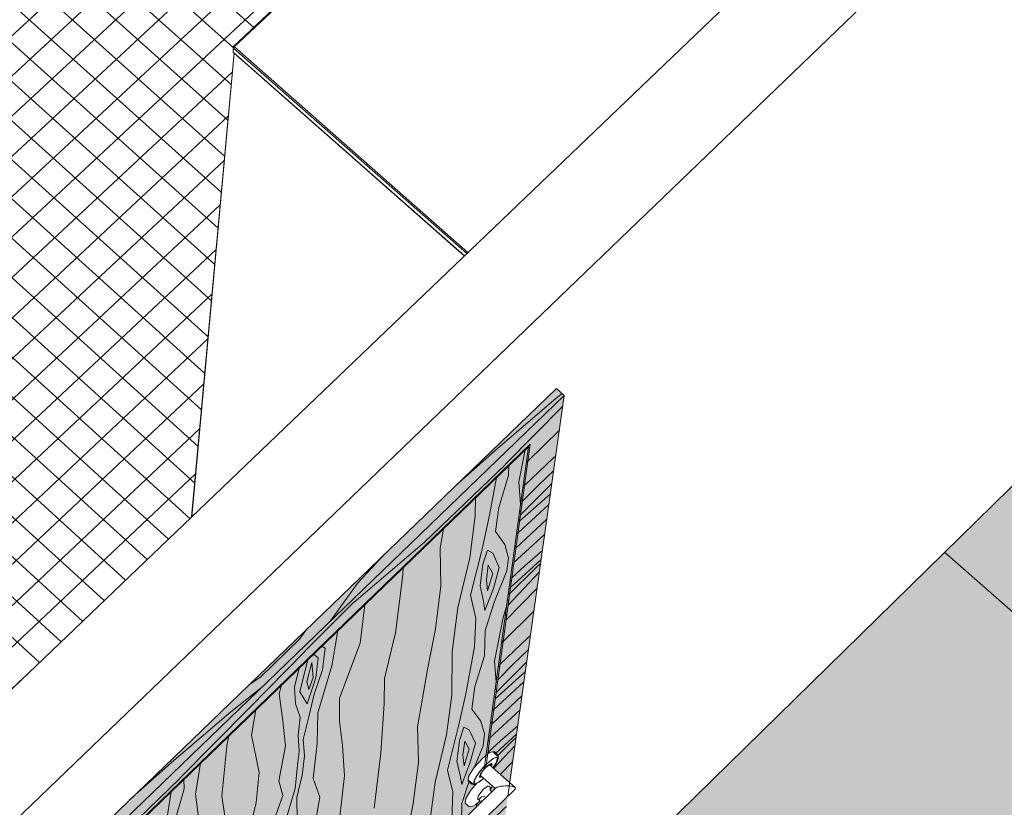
# Model space of a CAD drawing. Header units: centimetres. Extents: x -2274.6 to -2273.04, y 1316.35 to 1317.85.
# Tile 22 of 59: x -2274.06 to -2273.88, y 1316.8 to 1316.95. Entities that reach past the tile are written whole.
import ezdxf

# ---------------------------------------------------------------- set-up
doc = ezdxf.new("R2010")
doc.units = ezdxf.units.CM
for name, color, linetype, lineweight in [('Drzwi', 7, 'Continuous', 9), ('Drzwi-1', 250, 'Continuous', 9), ('Drzwi-3', 254, 'Continuous', 9), ('Modele ogólne', 7, 'Continuous', 9), ('Stropy', 7, 'Continuous', 9), ('Wzór powierzchni', 7, 'Continuous', 9), ('Wzór powierzchni-1', 250, 'Continuous', 9), ('Wzór powierzchni-6', 253, 'Continuous', 9), ('Ściany-1', 250, 'Continuous', 25)]:
    doc.layers.add(name, color=color, linetype=linetype, lineweight=lineweight)
doc.layers.add('Drzwi-2', color=7, linetype='Continuous', lineweight=9, true_color=0xebd9b4)
doc.layers.add('Wzór powierzchni-3', color=7, linetype='Continuous', lineweight=9, true_color=0xf1ebe7)

# ---------------------------------------------------------------- blocks, each defined once
blk = doc.blocks.new('FP_9-Aksono')
at = {"layer": 'Wzór powierzchni-3'}
h = blk.add_hatch(color=256, dxfattribs=at)
h.paths.add_polyline_path([(-2273.89378, 1316.58642), (-2273.89301, 1316.58725), (-2273.89341, 1316.58865), (-2273.89379, 1316.59034), (-2273.89417, 1316.5979), (-2273.89267, 1316.60572), (-2273.89053, 1316.6105), (-2273.88957, 1316.61266), (-2273.88815, 1316.61453), (-2273.88801, 1316.61524), (-2273.88502, 1316.62192), (-2273.88054, 1316.62772), (-2273.8748, 1316.63235), (-2273.86804, 1316.63559), (-2273.86468, 1316.63636), (-2273.86418, 1316.63682), (-2273.86409, 1316.63682), (-2273.86398, 1316.63701), (-2273.83077, 1316.67087), (-2273.8307, 1316.67089), (-2273.83064, 1316.67088), (-2273.83058, 1316.67089), (-2273.83059, 1316.67116), (-2273.82683, 1316.675), (-2273.82644, 1316.67501), (-2273.8222, 1316.67116), (-2273.82212, 1316.67095), (-2273.82212, 1316.67084), (-2273.82199, 1316.67092), (-2273.79547, 1316.64717), (-2273.78619, 1316.65674), (-2273.78457, 1316.66176), (-2273.78716, 1316.66272), (-2273.7949, 1316.66722), (-2273.80171, 1316.67294), (-2273.80736, 1316.67969), (-2273.80812, 1316.68103), (-2273.81007, 1316.68312), (-2273.81543, 1316.69106), (-2273.81937, 1316.69963), (-2273.8218, 1316.70861), (-2273.8219, 1316.70971), (-2273.82272, 1316.71004), (-2273.82299, 1316.71032), (-2273.82299, 1316.71041), (-2273.82218, 1316.71266), (-2273.82263, 1316.7181), (-2273.82192, 1316.72677), (-2273.81928, 1316.73668), (-2273.81548, 1316.7448), (-2273.81029, 1316.75212), (-2273.80386, 1316.75847), (-2273.79635, 1316.76366), (-2273.78798, 1316.76756), (-2273.77897, 1316.77008), (-2273.76956, 1316.77114), (-2273.75999, 1316.77072), (-2273.75053, 1316.76884), (-2273.74142, 1316.76553), (-2273.7329, 1316.76089), (-2273.72609, 1316.75569), (-2273.75617, 1316.79749), (-2273.75718, 1316.79932), (-2273.75788, 1316.80147), (-2273.75811, 1316.80316), (-2273.75788, 1316.80568), (-2273.75387, 1316.81708), (-2273.75364, 1316.81764), (-2273.75253, 1316.81923), (-2273.75153, 1316.82043), (-2273.74942, 1316.82197), (-2273.74333, 1316.82552), (-2273.74046, 1316.8334), (-2273.7398, 1316.83452), (-2273.73919, 1316.83533), (-2273.73805, 1316.83653), (-2273.73718, 1316.8373), (-2273.73515, 1316.83874), (-2273.7331, 1316.83994), (-2273.67568, 1316.87324), (-2273.66182, 1316.89553), (-2273.661, 1316.89664), (-2273.6603, 1316.89735), (-2273.65877, 1316.8988), (-2273.65747, 1316.89978), (-2273.65576, 1316.90094), (-2273.65406, 1316.90181), (-2273.65331, 1316.90212), (-2273.65216, 1316.90254), (-2273.64999, 1316.90295), (-2273.6488, 1316.90295), (-2273.64788, 1316.90289), (-2273.64596, 1316.90228), (-2273.64503, 1316.90196), (-2273.64342, 1316.90087), (-2273.64198, 1316.89929), (-2273.60224, 1316.84643), (-2273.57711, 1316.87235), (-2273.63716, 1316.92254), (-2273.6388, 1316.92161), (-2273.64178, 1316.9241), (-2273.64115, 1316.92587), (-2273.64437, 1316.92857), (-2273.60529, 1317.03809), (-2273.55202, 1317.09121), (-2273.45917, 1317.01676), (-2273.43427, 1317.04229), (-2273.43418, 1317.04219), (-2273.43421, 1317.04245), (-2273.43081, 1317.0459), (-2273.43075, 1317.04584), (-2273.43073, 1317.04584), (-2273.43075, 1317.04601), (-2273.39857, 1317.07898), (-2273.39851, 1317.07902), (-2273.39844, 1317.07907), (-2273.39836, 1317.07902), (-2273.39839, 1317.07925), (-2273.39503, 1317.08265), (-2273.39497, 1317.08259), (-2273.39495, 1317.0826), (-2273.39497, 1317.08276), (-2273.3632, 1317.11531), (-2273.36315, 1317.11535), (-2273.36308, 1317.11541), (-2273.36299, 1317.11535), (-2273.36302, 1317.11557), (-2273.35981, 1317.11887), (-2273.35945, 1317.11888), (-2273.35525, 1317.11557), (-2273.35517, 1317.11528), (-2273.35503, 1317.11533), (-2273.3313, 1317.0969), (-2273.2474, 1317.18387), (-2273.31785, 1317.23712), (-2273.36323, 1317.19114), (-2273.37073, 1317.19689), (-2273.36958, 1317.19938), (-2273.42652, 1317.24302), (-2273.42954, 1317.22014), (-2273.42979, 1317.21969), (-2273.43046, 1317.21684), (-2273.43283, 1317.21256), (-2273.43652, 1317.20888), (-2273.43951, 1317.20715), (-2273.44134, 1317.20614), (-2273.44669, 1317.2046), (-2273.4486, 1317.2043), (-2273.45307, 1317.20427), (-2273.45805, 1317.20506), (-2273.46003, 1317.2055), (-2273.46454, 1317.2074), (-2273.46954, 1317.2106), (-2273.47254, 1317.21336), (-2273.47395, 1317.215), (-2273.47497, 1317.21632), (-2273.47669, 1317.21945), (-2273.47749, 1317.22155), (-2273.47829, 1317.22418), (-2273.47861, 1317.22931), (-2273.47749, 1317.23421), (-2273.47501, 1317.23861), (-2273.47132, 1317.24224), (-2273.46853, 1317.24395), (-2273.46597, 1317.24517), (-2273.4652, 1317.24542), (-2273.46329, 1317.24602), (-2273.45236, 1317.26282), (-2273.45947, 1317.26828), (-2273.5197, 1317.20914), (-2273.52109, 1317.2054), (-2273.52576, 1317.20081), (-2273.52588, 1317.20089), (-2273.59895, 1317.12911), (-2273.59908, 1317.12922), (-2273.59929, 1317.12859), (-2273.60409, 1317.12387), (-2273.60544, 1317.12496), (-2273.97766, 1316.75949), (-2273.97808, 1316.75651), (-2273.98354, 1316.75115), (-2273.98375, 1316.75134), (-2273.98378, 1316.75112), (-2274.02063, 1316.71493), (-2274.01887, 1316.71315), (-2274.00429, 1316.72606), (-2273.89204, 1316.61292), (-2273.89742, 1316.59011), (-2273.89378, 1316.58642)])
h.paths.add_polyline_path([(-2273.89183, 1316.58841), (-2273.88698, 1316.59338), (-2273.88901, 1316.60045), (-2273.88935, 1316.60805), (-2273.88886, 1316.61067), (-2273.89135, 1316.60512), (-2273.89271, 1316.59775), (-2273.89234, 1316.59019), (-2273.89213, 1316.58948)])
h.paths.add_polyline_path([(-2273.82614, 1316.66691), (-2273.826, 1316.66699), (-2273.82628, 1316.66695), (-2273.82614, 1316.66691)])
h.paths.add_polyline_path([(-2273.42631, 1317.04227), (-2273.4263, 1317.04234), (-2273.42631, 1317.04228), (-2273.42631, 1317.04227)])
h.paths.add_polyline_path([(-2273.39054, 1317.07907), (-2273.39052, 1317.07913), (-2273.39054, 1317.07907)])
h.paths.add_polyline_path([(-2273.35859, 1317.11193), (-2273.35858, 1317.11199), (-2273.3586, 1317.11193)])
h.paths.add_polyline_path([(-2273.45205, 1317.20536), (-2273.44705, 1317.20566), (-2273.44187, 1317.20715), (-2273.43739, 1317.20976), (-2273.43717, 1317.20994), (-2273.43389, 1317.21321), (-2273.43156, 1317.21742), (-2273.43054, 1317.2221), (-2273.43095, 1317.22717), (-2273.43256, 1317.23176), (-2273.43551, 1317.23621), (-2273.43946, 1317.23998), (-2273.4444, 1317.24295), (-2273.44486, 1317.24316), (-2273.44976, 1317.24491), (-2273.45076, 1317.24507), (-2273.45133, 1317.24516), (-2273.46817, 1317.21093), (-2273.46361, 1317.20817), (-2273.46328, 1317.208), (-2273.45821, 1317.20618), (-2273.45794, 1317.20612), (-2273.45336, 1317.20544), (-2273.45257, 1317.20539)])
h.paths.add_polyline_path([(-2273.46916, 1317.21175), (-2273.45265, 1317.24535), (-2273.45529, 1317.2457), (-2273.45567, 1317.24573), (-2273.46084, 1317.24542), (-2273.46621, 1317.24382), (-2273.46624, 1317.24381), (-2273.47045, 1317.24137), (-2273.47073, 1317.24114), (-2273.47404, 1317.23782), (-2273.47632, 1317.23378), (-2273.47738, 1317.22912), (-2273.47704, 1317.22414), (-2273.47543, 1317.21945), (-2273.47254, 1317.215), (-2273.46917, 1317.21176)])
h.paths.add_polyline_path([(-2273.42982, 1317.2275), (-2273.42769, 1317.24391), (-2273.4453, 1317.25741), (-2273.4508, 1317.24623), (-2273.44821, 1317.24557), (-2273.4462, 1317.245), (-2273.44235, 1317.24316), (-2273.43863, 1317.24067), (-2273.4345, 1317.23673), (-2273.43215, 1317.23344), (-2273.43132, 1317.23176), (-2273.42986, 1317.22761)])
h.paths.add_polyline_path([(-2273.46156, 1317.2464), (-2273.4606, 1317.2465), (-2273.45536, 1317.2468), (-2273.45208, 1317.24651), (-2273.44633, 1317.25821), (-2273.45136, 1317.26206), (-2273.46153, 1317.24644)])
blk = doc.blocks.new('FP_10-Aksono')
at = {"layer": 'Drzwi-2'}
h = blk.add_hatch(color=256, dxfattribs=at)
h.paths.add_polyline_path([(-2274.05604, 1316.75081), (-2274.05348, 1316.78323), (-2273.96782, 1316.86597), (-2273.97573, 1316.80771), (-2273.97529, 1316.80799), (-2273.9746, 1316.80816), (-2273.97391, 1316.80747), (-2273.97385, 1316.80725), (-2273.97388, 1316.8067), (-2273.97449, 1316.80558), (-2273.97478, 1316.80508), (-2273.97164, 1316.80227), (-2273.96139, 1316.87517), (-2274.05936, 1316.78059), (-2274.06119, 1316.75603), (-2274.05734, 1316.75213)])
h.paths.add_polyline_path([(-2273.98354, 1316.75115), (-2273.97808, 1316.75651), (-2273.97199, 1316.79978), (-2273.97365, 1316.79811), (-2273.9737, 1316.79801), (-2273.97437, 1316.79733), (-2273.97456, 1316.79718), (-2273.97462, 1316.79716), (-2273.97467, 1316.79716), (-2273.97764, 1316.79427), (-2273.98262, 1316.75784)])
h.paths.add_polyline_path([(-2273.97705, 1316.79856), (-2273.97688, 1316.79881), (-2273.97701, 1316.79884), (-2273.97703, 1316.79867)])
h.paths.add_polyline_path([(-2273.97501, 1316.80054), (-2273.97441, 1316.80121), (-2273.9749, 1316.80163), (-2273.97527, 1316.80091), (-2273.97508, 1316.8006)])
blk = doc.blocks.new('FP_11-Aksono')
at = {"layer": 'Drzwi-2'}
h = blk.add_hatch(color=256, dxfattribs=at)
h.paths.add_polyline_path([(-2273.98354, 1316.75115), (-2273.97764, 1316.79427), (-2273.97792, 1316.79399), (-2273.98375, 1316.75134), (-2273.98365, 1316.75125)])
h.paths.add_polyline_path([(-2273.97733, 1316.79828), (-2273.97705, 1316.79856), (-2273.97706, 1316.79885), (-2273.97726, 1316.79884), (-2273.97728, 1316.79867)])
h.paths.add_polyline_path([(-2273.97608, 1316.80742), (-2273.97581, 1316.80762), (-2273.96782, 1316.86597), (-2273.96822, 1316.86558), (-2273.96814, 1316.86551), (-2273.97604, 1316.80771)])
blk = doc.blocks.new('FP_13-Aksono')
at = {"layer": 'Drzwi-2'}
blk.add_hatch(color=256, dxfattribs=at).paths.add_polyline_path([(-2274.05936, 1316.78059), (-2273.96139, 1316.87517), (-2273.96288, 1316.87649), (-2274.06085, 1316.78196)])
blk = doc.blocks.new('FP_14-Aksono')
at = {"layer": 'Drzwi-2'}
h = blk.add_hatch(color=256, dxfattribs=at)
h.paths.add_polyline_path([(-2274.02063, 1316.71493), (-2273.98378, 1316.75112), (-2273.97792, 1316.79399), (-2273.98374, 1316.78839), (-2273.98433, 1316.78868), (-2273.98457, 1316.78888), (-2273.98504, 1316.78938), (-2273.98538, 1316.78988), (-2273.98549, 1316.7901), (-2273.98542, 1316.79039), (-2273.97732, 1316.79836), (-2273.9773, 1316.79879), (-2273.97752, 1316.79862), (-2273.97852, 1316.79793), (-2273.97888, 1316.79783), (-2273.97923, 1316.79785), (-2273.9795, 1316.79798), (-2273.98005, 1316.79847), (-2273.97993, 1316.79932), (-2273.97878, 1316.80107), (-2273.97786, 1316.80218), (-2273.97826, 1316.80201), (-2273.97869, 1316.80204), (-2273.97902, 1316.80222), (-2273.97949, 1316.80264), (-2273.97931, 1316.80361), (-2273.9781, 1316.80539), (-2273.97657, 1316.80702), (-2273.97608, 1316.80742), (-2273.96814, 1316.86551), (-2274.05318, 1316.78336), (-2274.05579, 1316.75055), (-2274.02857, 1316.72298)])
h.paths.add_polyline_path([(-2273.98362, 1316.78842), (-2273.98357, 1316.78852), (-2273.98362, 1316.78848)])
blk = doc.blocks.new('FP_16-Aksono')
at = {"layer": 'Drzwi-2'}
blk.add_hatch(color=256, dxfattribs=at).paths.add_polyline_path([(-2274.05318, 1316.78336), (-2273.96814, 1316.86551), (-2273.96822, 1316.86558), (-2274.05326, 1316.78344)])
blk = doc.blocks.new('FP_35-Aksono')
at = {"layer": 'Wzór powierzchni-6'}
for p, q in [((-2274.01976, 1316.94443), (-2274.20992, 1317.11423)), ((-2274.02359, 1316.94059), (-2274.21538, 1317.11207)), ((-2274.02401, 1316.93369), (-2274.21514, 1317.10479)), ((-2274.02463, 1316.92695), (-2274.21487, 1317.09746)), ((-2274.02525, 1316.92019), (-2274.21792, 1317.09311)), ((-2274.02587, 1316.91342), (-2274.22189, 1317.08956)), ((-2274.02649, 1316.90663), (-2274.22587, 1317.08602)), ((-2274.02711, 1316.89983), (-2274.22985, 1317.08247)), ((-2274.02898, 1316.87931), (-2274.25045, 1317.07959)), ((-2274.02773, 1316.893), (-2274.23384, 1317.07891)), ((-2274.15949, 1316.85561), (-2273.91795, 1317.07914)), ((-2274.02836, 1316.88617), (-2274.23783, 1317.07535)), ((-2274.15555, 1316.85162), (-2273.93121, 1317.0595)), ((-2274.1516, 1316.84762), (-2273.94266, 1317.04149)), ((-2274.14765, 1316.84362), (-2273.9509, 1317.02642)), ((-2274.1437, 1316.83961), (-2273.9858, 1316.9865)), ((-2274.13974, 1316.8356), (-2273.98676, 1316.9781)), ((-2274.02961, 1316.87244), (-2274.1248, 1316.95863)), ((-2274.03024, 1316.86556), (-2274.12881, 1316.95492)), ((-2274.03087, 1316.85866), (-2274.13282, 1316.9512)), ((-2274.03178, 1316.85199), (-2274.1343, 1316.94517)), ((-2274.0358, 1316.84814), (-2274.1344, 1316.93787)), ((-2274.13577, 1316.83158), (-2274.0238, 1316.93601)), ((-2274.0479, 1316.83656), (-2274.15296, 1316.93254)), ((-2274.03983, 1316.84429), (-2274.13451, 1316.93056)), ((-2274.05194, 1316.83268), (-2274.157, 1316.92879)), ((-2274.1318, 1316.82756), (-2274.02456, 1316.92771)), ((-2274.05598, 1316.82881), (-2274.16105, 1316.92504)), ((-2274.04386, 1316.84042), (-2274.13557, 1316.9241)), ((-2274.06004, 1316.82493), (-2274.16511, 1316.92128)), ((-2274.12782, 1316.82353), (-2274.02532, 1316.91938)), ((-2274.12384, 1316.81949), (-2274.02609, 1316.91102)), ((-2274.11985, 1316.81545), (-2274.02685, 1316.90264)), ((-2274.11585, 1316.8114), (-2274.02762, 1316.89424)), ((-2274.11185, 1316.80735), (-2274.02839, 1316.88582)), ((-2274.10785, 1316.80329), (-2274.02916, 1316.87736)), ((-2274.10384, 1316.79923), (-2274.02994, 1316.86889)), ((-2274.09982, 1316.79516), (-2274.03071, 1316.86039)), ((-2274.0958, 1316.79109), (-2274.06295, 1316.82213))]:
    blk.add_line(p, q, dxfattribs=at)
blk = doc.blocks.new('FP_37-Aksono')
at = {"layer": 'Wzór powierzchni'}
blk.add_line((-2273.79649, 1316.76354), (-2273.88991, 1316.84565), dxfattribs=at)
blk = doc.blocks.new('FP_38-Aksono')
at = {"layer": 'Drzwi-3'}
for p, q in [((-2273.97246, 1316.86221), (-2273.96167, 1316.87315)), ((-2273.96825, 1316.86281), (-2273.9623, 1316.86865)), ((-2273.98765, 1316.84754), (-2273.97247, 1316.8622)), ((-2273.96888, 1316.85822), (-2273.96343, 1316.8634)), ((-2273.96342, 1316.86341), (-2273.96298, 1316.86382)), ((-2273.9662, 1316.85833), (-2273.96337, 1316.86106)), ((-2273.96963, 1316.85272), (-2273.96372, 1316.85861)), ((-2273.9698, 1316.85149), (-2273.96399, 1316.85666)), ((-2273.96929, 1316.85523), (-2273.9662, 1316.85833)), ((-2273.97009, 1316.84934), (-2273.96427, 1316.85465)), ((-2273.97049, 1316.84644), (-2273.96466, 1316.85191)), ((-2274.00088, 1316.83629), (-2273.98766, 1316.84754)), ((-2273.97086, 1316.84373), (-2273.96506, 1316.84907)), ((-2273.96883, 1316.84309), (-2273.9655, 1316.84597)), ((-2273.97084, 1316.83968), (-2273.96573, 1316.84427)), ((-2273.97196, 1316.83572), (-2273.96606, 1316.84199)), ((-2273.97167, 1316.83785), (-2273.96683, 1316.8427)), ((-2273.97125, 1316.84086), (-2273.96883, 1316.84309)), ((-2273.96683, 1316.8427), (-2273.96582, 1316.84363)), ((-2273.97234, 1316.83294), (-2273.96649, 1316.83888)), ((-2273.9715, 1316.83907), (-2273.97084, 1316.83969)), ((-2274.0101, 1316.82709), (-2274.00087, 1316.83631)), ((-2273.9729, 1316.82888), (-2273.96709, 1316.83461)), ((-2273.97349, 1316.82452), (-2273.96817, 1316.82961)), ((-2273.96816, 1316.82961), (-2273.96774, 1316.83002)), ((-2274.02063, 1316.81631), (-2274.0101, 1316.82708)), ((-2273.97087, 1316.82471), (-2273.96811, 1316.82739)), ((-2273.97421, 1316.81929), (-2273.96844, 1316.82506)), ((-2273.97388, 1316.82168), (-2273.97087, 1316.82471)), ((-2273.97437, 1316.81811), (-2273.9687, 1316.8232)), ((-2273.97465, 1316.81608), (-2273.96897, 1316.82129)), ((-2273.97503, 1316.81332), (-2273.96933, 1316.81868)), ((-2274.03364, 1316.80313), (-2274.02062, 1316.81631)), ((-2273.97538, 1316.81073), (-2273.96971, 1316.81599)), ((-2273.97339, 1316.81019), (-2273.97013, 1316.81303)), ((-2273.97427, 1316.80787), (-2273.97036, 1316.81142)), ((-2273.97143, 1316.80989), (-2273.97044, 1316.8108)), ((-2273.97575, 1316.808), (-2273.97339, 1316.8102)), ((-2273.97468, 1316.80496), (-2273.97066, 1316.80924)), ((-2273.97388, 1316.80742), (-2273.97143, 1316.80989)), ((-2273.97345, 1316.80386), (-2273.97108, 1316.80629)), ((-2274.04914, 1316.78816), (-2274.03365, 1316.80312)), ((-2273.97789, 1316.79244), (-2273.97268, 1316.79744)), ((-2273.97268, 1316.79745), (-2273.97227, 1316.79784)), ((-2273.97532, 1316.79271), (-2273.97262, 1316.79535)), ((-2273.97857, 1316.78747), (-2273.97293, 1316.79312)), ((-2273.97826, 1316.78974), (-2273.97532, 1316.79271)), ((-2273.97872, 1316.78634), (-2273.97318, 1316.79135)), ((-2274.05945, 1316.77938), (-2274.04914, 1316.78815)), ((-2273.97899, 1316.7844), (-2273.97344, 1316.78953)), ((-2273.97935, 1316.78178), (-2273.97379, 1316.78705)), ((-2273.97968, 1316.77932), (-2273.97415, 1316.78448)), ((-2273.97773, 1316.77887), (-2273.97454, 1316.78166)), ((-2274.05877, 1316.77517), (-2274.05373, 1316.78004)), ((-2273.97963, 1316.77568), (-2273.97476, 1316.78012)), ((-2273.97581, 1316.77864), (-2273.97484, 1316.77954)), ((-2273.98068, 1316.77205), (-2273.97505, 1316.77805)), ((-2273.98041, 1316.77398), (-2273.97581, 1316.77864)), ((-2273.98004, 1316.77671), (-2273.97773, 1316.77887)), ((-2274.05787, 1316.77176), (-2274.05408, 1316.77559)), ((-2273.98102, 1316.76953), (-2273.97545, 1316.77523)), ((-2273.98026, 1316.77509), (-2273.97963, 1316.77568)), ((-2274.05983, 1316.77419), (-2274.05876, 1316.77518)), ((-2274.06018, 1316.76953), (-2274.05788, 1316.77176)), ((-2274.0581, 1316.76881), (-2274.05433, 1316.77247)), ((-2274.05944, 1316.76631), (-2274.05444, 1316.771)), ((-2274.05769, 1316.7668), (-2274.05454, 1316.76985)), ((-2273.98153, 1316.76585), (-2273.97599, 1316.77136)), ((-2274.06039, 1316.76669), (-2274.05811, 1316.76881)), ((-2274.06063, 1316.76355), (-2274.05769, 1316.7668)), ((-2274.05943, 1316.76632), (-2274.0605, 1316.76534)), ((-2274.0585, 1316.76361), (-2274.05472, 1316.76747)), ((-2273.98207, 1316.76188), (-2273.97698, 1316.7668)), ((-2273.97698, 1316.7668), (-2273.97658, 1316.76718)), ((-2274.05806, 1316.76194), (-2274.05492, 1316.76498)), ((-2273.97955, 1316.76222), (-2273.97692, 1316.7648)), ((-2274.0608, 1316.76124), (-2274.0585, 1316.7636)), ((-2273.98272, 1316.75714), (-2273.97721, 1316.76268)), ((-2274.06097, 1316.75895), (-2274.05806, 1316.76194)), ((-2274.06092, 1316.75575), (-2274.05518, 1316.76171)), ((-2273.98287, 1316.75607), (-2273.97745, 1316.761)), ((-2273.98242, 1316.75931), (-2273.97955, 1316.76222)), ((-2274.05972, 1316.75454), (-2274.0554, 1316.75895)), ((-2273.98312, 1316.75422), (-2273.9777, 1316.75926)), ((-2274.05743, 1316.75542), (-2274.05552, 1316.75744)), ((-2273.98346, 1316.75171), (-2273.97803, 1316.75689)), ((-2274.05905, 1316.75385), (-2274.05743, 1316.75542)), ((-2274.05855, 1316.75335), (-2274.05563, 1316.75606)), ((-2274.058, 1316.75279), (-2274.05572, 1316.75484)), ((-2274.05665, 1316.75142), (-2274.05595, 1316.75202))]:
    blk.add_line(p, q, dxfattribs=at)
blk = doc.blocks.new('FP_39-Aksono')
at = {"layer": 'Drzwi-3'}
for p, q in [((-2273.9685, 1316.86283), (-2273.96827, 1316.86262)), ((-2273.96917, 1316.85797), (-2273.96894, 1316.85777)), ((-2273.96959, 1316.85492), (-2273.96936, 1316.8547)), ((-2273.96978, 1316.85349), (-2273.96955, 1316.85328)), ((-2273.97, 1316.85188), (-2273.96977, 1316.85171)), ((-2273.97035, 1316.84933), (-2273.97012, 1316.84914)), ((-2273.97068, 1316.84691), (-2273.97045, 1316.84672)), ((-2273.97119, 1316.84321), (-2273.97096, 1316.84302)), ((-2273.97157, 1316.84041), (-2273.97134, 1316.84022)), ((-2273.97178, 1316.8389), (-2273.97155, 1316.8387)), ((-2273.97207, 1316.83673), (-2273.97185, 1316.83651)), ((-2273.97192, 1316.83788), (-2273.97169, 1316.83767)), ((-2273.97245, 1316.83399), (-2273.97223, 1316.83376)), ((-2273.97314, 1316.82891), (-2273.97292, 1316.82871)), ((-2273.97377, 1316.82429), (-2273.97355, 1316.82409)), ((-2273.97436, 1316.82003), (-2273.97414, 1316.81982)), ((-2273.97417, 1316.82138), (-2273.97395, 1316.82118)), ((-2273.97457, 1316.81849), (-2273.97434, 1316.81833)), ((-2273.9749, 1316.81607), (-2273.97468, 1316.81588)), ((-2273.97515, 1316.81371), (-2273.97499, 1316.81358)), ((-2273.9757, 1316.81024), (-2273.97547, 1316.81006)), ((-2273.97606, 1316.80758), (-2273.97598, 1316.80751)), ((-2273.97816, 1316.79224), (-2273.97794, 1316.79204)), ((-2273.97871, 1316.78817), (-2273.9785, 1316.78797)), ((-2273.97854, 1316.78947), (-2273.97832, 1316.78926)), ((-2273.97891, 1316.78671), (-2273.97869, 1316.78655)), ((-2273.97923, 1316.7844), (-2273.97901, 1316.78422)), ((-2273.97953, 1316.78221), (-2273.97931, 1316.78203)), ((-2273.97999, 1316.77885), (-2273.97977, 1316.77868)), ((-2273.98034, 1316.77631), (-2273.98012, 1316.77613)), ((-2273.98065, 1316.77403), (-2273.98044, 1316.77382)), ((-2273.98052, 1316.77495), (-2273.98031, 1316.77476)), ((-2273.98079, 1316.77298), (-2273.98058, 1316.77277)), ((-2273.98113, 1316.77049), (-2273.98092, 1316.77028)), ((-2273.98176, 1316.76588), (-2273.98155, 1316.76569)), ((-2273.98234, 1316.76169), (-2273.98212, 1316.7615)), ((-2273.9827, 1316.75905), (-2273.98249, 1316.75885)), ((-2273.98287, 1316.75782), (-2273.98265, 1316.75762)), ((-2273.98306, 1316.75643), (-2273.98284, 1316.75626)), ((-2273.98336, 1316.75422), (-2273.98314, 1316.75404)), ((-2273.98364, 1316.75213), (-2273.98343, 1316.75195))]:
    blk.add_line(p, q, dxfattribs=at)
blk = doc.blocks.new('FP_41-Aksono')
at = {"layer": 'Drzwi-3'}
for p, q in [((-2273.96295, 1316.87462), (-2273.96181, 1316.87554)), ((-2273.96295, 1316.87462), (-2273.9739, 1316.86526)), ((-2273.9739, 1316.86526), (-2273.98174, 1316.85829)), ((-2273.99499, 1316.84551), (-2274.00011, 1316.83997)), ((-2274.00011, 1316.83997), (-2274.00556, 1316.83252)), ((-2274.00965, 1316.83136), (-2274.01115, 1316.82931)), ((-2274.01115, 1316.82931), (-2274.01853, 1316.82219)), ((-2274.01853, 1316.82219), (-2274.02069, 1316.82071)), ((-2274.02405, 1316.81565), (-2274.01809, 1316.82043)), ((-2274.02405, 1316.81565), (-2274.03521, 1316.8061)), ((-2274.03521, 1316.8061), (-2274.0432, 1316.79899)), ((-2274.05672, 1316.78595), (-2274.06061, 1316.78174))]:
    blk.add_line(p, q, dxfattribs=at)
blk = doc.blocks.new('FP_42-Aksono')
at = {"layer": 'Drzwi-3'}
for p, q in [((-2273.96991, 1316.85894), (-2273.96872, 1316.86495)), ((-2273.97185, 1316.86008), (-2273.97179, 1316.86198)), ((-2273.97547, 1316.85266), (-2273.97413, 1316.85972)), ((-2273.97371, 1316.85406), (-2273.97185, 1316.86008)), ((-2273.96961, 1316.85473), (-2273.96991, 1316.85894)), ((-2273.97812, 1316.8525), (-2273.9781, 1316.85589)), ((-2273.9743, 1316.84959), (-2273.97371, 1316.85406)), ((-2273.97916, 1316.8446), (-2273.97812, 1316.8525)), ((-2273.97684, 1316.84624), (-2273.97547, 1316.85266)), ((-2273.98474, 1316.84641), (-2273.9841, 1316.85009)), ((-2273.97255, 1316.84713), (-2273.9743, 1316.84959)), ((-2273.98457, 1316.83936), (-2273.98474, 1316.84641)), ((-2273.97684, 1316.84624), (-2273.97903, 1316.83761)), ((-2273.97669, 1316.84341), (-2273.97582, 1316.84604)), ((-2273.97582, 1316.84604), (-2273.97485, 1316.84549)), ((-2273.97186, 1316.84455), (-2273.97255, 1316.84713)), ((-2273.98142, 1316.83529), (-2273.97916, 1316.8446)), ((-2273.97485, 1316.84549), (-2273.97365, 1316.84281)), ((-2273.97219, 1316.84218), (-2273.97187, 1316.84455)), ((-2273.99177, 1316.84144), (-2273.99168, 1316.84277)), ((-2273.97723, 1316.83935), (-2273.97669, 1316.84341)), ((-2273.97604, 1316.8405), (-2273.97568, 1316.84321)), ((-2273.97568, 1316.84321), (-2273.97485, 1316.84166)), ((-2273.9747, 1316.83886), (-2273.97365, 1316.84281)), ((-2273.97452, 1316.83641), (-2273.97219, 1316.84218)), ((-2273.9931, 1316.83051), (-2273.99177, 1316.84144)), ((-2273.9758, 1316.83838), (-2273.97604, 1316.8405)), ((-2273.9758, 1316.83838), (-2273.97485, 1316.84166)), ((-2273.9856, 1316.83124), (-2273.98457, 1316.83936)), ((-2273.97658, 1316.83645), (-2273.97723, 1316.83935)), ((-2273.9763, 1316.83468), (-2273.9747, 1316.83886)), ((-2273.97804, 1316.83329), (-2273.97903, 1316.83761)), ((-2273.9763, 1316.83468), (-2273.97658, 1316.83645)), ((-2273.97629, 1316.83091), (-2273.97452, 1316.83641)), ((-2273.99975, 1316.82857), (-2273.99891, 1316.83578)), ((-2273.9825, 1316.82692), (-2273.98142, 1316.83529)), ((-2273.97288, 1316.83336), (-2273.97222, 1316.83568)), ((-2273.97824, 1316.82786), (-2273.97804, 1316.83329)), ((-2273.9745, 1316.82516), (-2273.97288, 1316.83336)), ((-2274.00511, 1316.8243), (-2274.00395, 1316.83092)), ((-2273.98709, 1316.82363), (-2273.9856, 1316.83124)), ((-2273.97641, 1316.82618), (-2273.97629, 1316.83091)), ((-2273.9952, 1316.82194), (-2273.9931, 1316.83051)), ((-2274.00637, 1316.82764), (-2274.00696, 1316.82801)), ((-2274.00682, 1316.82355), (-2274.00637, 1316.82764)), ((-2274.00364, 1316.81821), (-2273.99975, 1316.82857)), ((-2273.97993, 1316.81904), (-2273.97824, 1316.82786)), ((-2274.00961, 1316.82545), (-2274.01007, 1316.82375)), ((-2274.00766, 1316.82577), (-2274.00851, 1316.82651)), ((-2274.00808, 1316.82203), (-2274.00766, 1316.82577)), ((-2273.98253, 1316.8188), (-2273.9825, 1316.82692)), ((-2273.97821, 1316.82042), (-2273.97641, 1316.82618)), ((-2274.01209, 1316.82028), (-2274.01125, 1316.82386)), ((-2274.01007, 1316.82375), (-2274.01109, 1316.81942)), ((-2274.0098, 1316.82128), (-2274.00885, 1316.82493)), ((-2274.00885, 1316.82493), (-2274.00861, 1316.82212)), ((-2274.00842, 1316.81899), (-2274.00682, 1316.82355)), ((-2274.00773, 1316.81546), (-2274.00511, 1316.8243)), ((-2273.98898, 1316.81282), (-2273.98709, 1316.82363)), ((-2273.9742, 1316.82119), (-2273.9745, 1316.82516)), ((-2274.00971, 1316.81714), (-2274.00808, 1316.82203)), ((-2274.00861, 1316.82212), (-2274.00941, 1316.81984)), ((-2273.99524, 1316.81719), (-2273.9952, 1316.82194)), ((-2274.01497, 1316.81902), (-2274.01457, 1316.82066)), ((-2274.01189, 1316.81714), (-2274.01209, 1316.82028)), ((-2274.00941, 1316.81984), (-2274.0098, 1316.82128)), ((-2273.97878, 1316.81617), (-2273.97821, 1316.82042)), ((-2274.01436, 1316.81445), (-2274.01497, 1316.81902)), ((-2274.01109, 1316.81942), (-2274.00971, 1316.81714)), ((-2274.00944, 1316.8147), (-2274.00842, 1316.81899)), ((-2274.00362, 1316.81378), (-2274.00364, 1316.81821)), ((-2273.98351, 1316.81129), (-2273.98253, 1316.8188)), ((-2273.98125, 1316.81292), (-2273.97993, 1316.81904)), ((-2274.0202, 1316.81123), (-2274.0194, 1316.81599)), ((-2274.01107, 1316.81462), (-2274.01189, 1316.81714)), ((-2273.99585, 1316.80788), (-2273.99524, 1316.81719)), ((-2273.97705, 1316.8139), (-2273.97878, 1316.81617)), ((-2274.01383, 1316.80925), (-2274.01436, 1316.81445)), ((-2274.01144, 1316.81126), (-2274.01107, 1316.81462)), ((-2274.01045, 1316.81043), (-2274.00944, 1316.8147)), ((-2274.00784, 1316.8097), (-2274.00773, 1316.81545)), ((-2274.00307, 1316.80931), (-2274.00362, 1316.81379)), ((-2273.98879, 1316.80615), (-2273.98898, 1316.81282)), ((-2273.98125, 1316.81292), (-2273.98336, 1316.80467)), ((-2273.98109, 1316.81024), (-2273.98025, 1316.81276)), ((-2273.98025, 1316.81276), (-2273.9793, 1316.81227)), ((-2273.9793, 1316.81227), (-2273.97811, 1316.80977)), ((-2273.97637, 1316.81147), (-2273.97705, 1316.8139)), ((-2274.02483, 1316.80921), (-2274.02446, 1316.81111)), ((-2274.01873, 1316.80421), (-2274.0202, 1316.81123)), ((-2274.01124, 1316.80818), (-2274.01144, 1316.81126)), ((-2274.01025, 1316.80736), (-2274.01045, 1316.81043)), ((-2273.98569, 1316.8024), (-2273.98351, 1316.81129)), ((-2273.97667, 1316.80922), (-2273.97637, 1316.81147)), ((-2274.02577, 1316.7998), (-2274.02483, 1316.80919)), ((-2274.01508, 1316.80268), (-2274.01383, 1316.80925)), ((-2274.00858, 1316.80309), (-2274.00784, 1316.8097)), ((-2274.00268, 1316.80357), (-2274.00307, 1316.80931)), ((-2273.98161, 1316.80637), (-2273.98109, 1316.81024)), ((-2273.98044, 1316.80751), (-2273.9801, 1316.81009)), ((-2273.9802, 1316.8055), (-2273.97928, 1316.80864)), ((-2273.9801, 1316.81009), (-2273.97928, 1316.80864)), ((-2273.97913, 1316.80599), (-2273.97811, 1316.80977)), ((-2273.97835, 1316.80512), (-2273.97667, 1316.80922)), ((-2274.01146, 1316.80619), (-2274.01124, 1316.80818)), ((-2274.01065, 1316.80372), (-2274.01025, 1316.80736)), ((-2273.99711, 1316.79749), (-2273.99585, 1316.80788)), ((-2273.9802, 1316.8055), (-2273.98044, 1316.80751)), ((-2274.03072, 1316.80014), (-2274.02977, 1316.80597)), ((-2274.012, 1316.80124), (-2274.01146, 1316.80619)), ((-2273.98978, 1316.79842), (-2273.98879, 1316.80615)), ((-2273.98096, 1316.80366), (-2273.98161, 1316.80637)), ((-2273.98067, 1316.80198), (-2273.97913, 1316.80599)), ((-2274.01932, 1316.79858), (-2274.01873, 1316.80421)), ((-2274.01165, 1316.79952), (-2274.01065, 1316.80372)), ((-2274.00737, 1316.79959), (-2274.00858, 1316.80309)), ((-2274.00363, 1316.79544), (-2274.00268, 1316.80357)), ((-2273.98237, 1316.80061), (-2273.98336, 1316.80467)), ((-2273.98067, 1316.80198), (-2273.98096, 1316.80366)), ((-2274.03454, 1316.79524), (-2274.03287, 1316.80112)), ((-2274.03287, 1316.80112), (-2274.03291, 1316.80294)), ((-2274.0143, 1316.79989), (-2274.01508, 1316.80268)), ((-2274.0137, 1316.79548), (-2274.012, 1316.80124)), ((-2273.98673, 1316.79443), (-2273.98569, 1316.8024)), ((-2273.98065, 1316.79841), (-2273.97934, 1316.80243)), ((-2274.03635, 1316.79379), (-2274.03529, 1316.80064)), ((-2274.03008, 1316.79533), (-2274.03072, 1316.80014)), ((-2274.02477, 1316.79329), (-2274.02577, 1316.7998)), ((-2274.0166, 1316.79355), (-2274.0143, 1316.79989)), ((-2274.0116, 1316.7952), (-2274.01165, 1316.79952)), ((-2274.00885, 1316.79122), (-2274.00737, 1316.79959)), ((-2273.98255, 1316.79546), (-2273.98237, 1316.80061)), ((-2274.02218, 1316.78668), (-2274.01932, 1316.79858)), ((-2273.99121, 1316.79116), (-2273.98978, 1316.79842)), ((-2273.98073, 1316.79497), (-2273.98065, 1316.79841)), ((-2273.97795, 1316.79768), (-2273.9778, 1316.79841))]:
    blk.add_line(p, q, dxfattribs=at)

msp = doc.modelspace()

# ---------------------------------------------------------------- linework, layer by layer
at = {"layer": 'Drzwi'}
for p, q in [((-2274.06085, 1316.78196), (-2273.96288, 1316.87649)), ((-2273.96139, 1316.87517), (-2274.05936, 1316.78059)), ((-2273.96139, 1316.87517), (-2273.972, 1316.79977)), ((-2273.96288, 1316.87649), (-2273.96139, 1316.87517)), ((-2274.05348, 1316.78323), (-2273.96782, 1316.86597)), ((-2273.96782, 1316.86597), (-2273.97615, 1316.80511)), ((-2273.96814, 1316.86551), (-2274.05318, 1316.78336)), ((-2273.97643, 1316.80489), (-2273.96814, 1316.86551)), ((-2273.96822, 1316.86558), (-2273.96814, 1316.86551)), ((-2273.97686, 1316.80679), (-2273.97574, 1316.80774)), ((-2273.97625, 1316.80728), (-2273.97613, 1316.80738)), ((-2273.97598, 1316.80583), (-2273.97475, 1316.80684)), ((-2273.97472, 1316.80802), (-2273.97412, 1316.80749)), ((-2273.9746, 1316.80816), (-2273.97401, 1316.80763)), ((-2273.97412, 1316.80749), (-2273.97396, 1316.80734)), ((-2273.97411, 1316.80716), (-2273.97398, 1316.80705)), ((-2273.97749, 1316.80607), (-2273.97736, 1316.80622)), ((-2273.97727, 1316.80438), (-2273.97598, 1316.80583)), ((-2273.97549, 1316.80572), (-2273.97064, 1316.80138)), ((-2273.97531, 1316.80574), (-2273.97524, 1316.80568)), ((-2273.9782, 1316.80296), (-2273.97732, 1316.80432)), ((-2273.97439, 1316.80119), (-2273.97722, 1316.80373)), ((-2273.97714, 1316.80354), (-2273.9772, 1316.80361)), ((-2273.98546, 1316.79035), (-2273.97423, 1316.80131)), ((-2273.97063, 1316.80111), (-2273.98361, 1316.78843)), ((-2273.9789, 1316.80211), (-2273.97949, 1316.80264)), ((-2273.9786, 1316.80209), (-2273.97937, 1316.80278)), ((-2273.97832, 1316.80215), (-2273.97845, 1316.80227)), ((-2273.97567, 1316.8017), (-2273.97658, 1316.80107)), ((-2273.97559, 1316.80167), (-2273.97523, 1316.80134)), ((-2273.97065, 1316.80109), (-2273.97056, 1316.80122)), ((-2273.97736, 1316.79894), (-2273.97773, 1316.79926)), ((-2273.97613, 1316.79957), (-2273.97615, 1316.79944)), ((-2273.97613, 1316.79957), (-2273.97606, 1316.79951)), ((-2273.97946, 1316.79794), (-2273.98005, 1316.79846)), ((-2273.97366, 1316.79805), (-2273.97365, 1316.79818)), ((-2273.97366, 1316.79805), (-2273.97366, 1316.79805))]:
    msp.add_line(p, q, dxfattribs=at)
for points in [[(-2273.97686, 1316.80679, 0), (-2273.97837, 1316.80508, 0), (-2273.97938, 1316.8035, 0), (-2273.97949, 1316.80264, 0), (-2273.97949, 1316.80264, 0)], [(-2273.97475, 1316.80684, 0), (-2273.97489, 1316.80675, 0), (-2273.97541, 1316.80635, 0), (-2273.97598, 1316.80583, 0)], [(-2273.97574, 1316.80774, 0), (-2273.97541, 1316.80797, 0), (-2273.9746, 1316.80816, 0)], [(-2273.97481, 1316.8051, 0), (-2273.9746, 1316.80538, 0), (-2273.97421, 1316.80599, 0), (-2273.97396, 1316.80649, 0), (-2273.97383, 1316.80686, 0), (-2273.9738, 1316.80715, 0), (-2273.97383, 1316.80734, 0), (-2273.97392, 1316.80753, 0), (-2273.97401, 1316.80763, 0)], [(-2273.97465, 1316.8069, 0), (-2273.97398, 1316.80704, 0), (-2273.97408, 1316.80628, 0), (-2273.97478, 1316.80514, 0)], [(-2273.97408, 1316.80629, 0), (-2273.97404, 1316.80638, 0), (-2273.97392, 1316.80677, 0), (-2273.97395, 1316.80701, 0), (-2273.97413, 1316.80709, 0), (-2273.97445, 1316.807, 0), (-2273.97469, 1316.80688, 0)], [(-2273.97598, 1316.80583, 0), (-2273.97656, 1316.80522, 0), (-2273.97712, 1316.80458, 0), (-2273.97733, 1316.80431, 0)], [(-2273.97689, 1316.80342, 0), (-2273.97709, 1316.80332, 0), (-2273.97723, 1316.80329, 0), (-2273.97731, 1316.80335, 0), (-2273.97731, 1316.80347, 0), (-2273.97725, 1316.80367, 0), (-2273.97713, 1316.80392, 0), (-2273.97694, 1316.80421, 0), (-2273.97671, 1316.80452, 0), (-2273.97644, 1316.80484, 0), (-2273.97616, 1316.80515, 0)], [(-2273.97612, 1316.80515, 0), (-2273.97637, 1316.80489, 0), (-2273.97661, 1316.8046, 0), (-2273.97682, 1316.80432, 0), (-2273.97699, 1316.80406, 0), (-2273.97711, 1316.80384, 0), (-2273.97716, 1316.80366, 0), (-2273.97715, 1316.80356, 0)], [(-2273.97616, 1316.80515, 0), (-2273.97586, 1316.80543, 0), (-2273.97558, 1316.80566, 0), (-2273.97534, 1316.80582, 0), (-2273.97515, 1316.8059, 0), (-2273.97503, 1316.80589, 0), (-2273.97498, 1316.8058, 0), (-2273.97501, 1316.80562, 0), (-2273.97511, 1316.80538, 0)], [(-2273.97546, 1316.80566, 0), (-2273.97564, 1316.80555, 0), (-2273.97587, 1316.80538, 0), (-2273.97612, 1316.80515, 0)], [(-2273.97524, 1316.80548, 0), (-2273.97522, 1316.80556, 0), (-2273.97523, 1316.80567, 0), (-2273.97531, 1316.8057, 0), (-2273.97545, 1316.80566, 0)], [(-2273.97525, 1316.8055, 0), (-2273.97514, 1316.80574, 0), (-2273.97511, 1316.8059, 0)], [(-2273.9748, 1316.80511, 0), (-2273.97469, 1316.80526, 0), (-2273.97431, 1316.80586, 0), (-2273.9741, 1316.80624, 0)], [(-2273.97655, 1316.80314, 0), (-2273.97694, 1316.80279, 0), (-2273.97747, 1316.80238, 0), (-2273.97789, 1316.80213, 0), (-2273.97822, 1316.80199, 0), (-2273.97848, 1316.80196, 0), (-2273.97878, 1316.80203, 0), (-2273.9789, 1316.80211, 0)], [(-2273.97738, 1316.80425, 0), (-2273.97761, 1316.80393, 0), (-2273.978, 1316.80333, 0), (-2273.9782, 1316.80295, 0)], [(-2273.9766, 1316.8031, 0), (-2273.97759, 1316.80233, 0), (-2273.97818, 1316.8021, 0)], [(-2273.97756, 1316.80235, 0), (-2273.97741, 1316.80245, 0), (-2273.97689, 1316.80285, 0), (-2273.97657, 1316.80313, 0)], [(-2273.97732, 1316.80341, 0), (-2273.97722, 1316.80344, 0), (-2273.97702, 1316.80354, 0)], [(-2273.97714, 1316.80354, 0), (-2273.97707, 1316.80352, 0), (-2273.97703, 1316.80353, 0)], [(-2273.97775, 1316.80225, 0), (-2273.97893, 1316.80089, 0), (-2273.97993, 1316.79932, 0), (-2273.98005, 1316.79847, 0), (-2273.98005, 1316.79846, 0)], [(-2273.97822, 1316.8029, 0), (-2273.97826, 1316.80282, 0), (-2273.97838, 1316.80243, 0), (-2273.97835, 1316.80218, 0), (-2273.97816, 1316.8021, 0), (-2273.97784, 1316.80219, 0), (-2273.97761, 1316.80232, 0)], [(-2273.97832, 1316.80215, 0), (-2273.97832, 1316.80215, 0), (-2273.97823, 1316.80289, 0)], [(-2273.97508, 1316.8006, 0), (-2273.9753, 1316.80096, 0), (-2273.97533, 1316.80124, 0), (-2273.97526, 1316.80135, 0)], [(-2273.97523, 1316.80134, 0), (-2273.97521, 1316.80129, 0), (-2273.97524, 1316.80111, 0), (-2273.97528, 1316.80097, 0)], [(-2273.97523, 1316.80111, 0), (-2273.97516, 1316.8012, 0), (-2273.97489, 1316.80164, 0)], [(-2273.97056, 1316.80122, 0), (-2273.97061, 1316.80135, 0), (-2273.97078, 1316.80147, 0), (-2273.97106, 1316.80157, 0), (-2273.97144, 1316.80164, 0), (-2273.97188, 1316.80169, 0), (-2273.97236, 1316.8017, 0), (-2273.97284, 1316.80168, 0), (-2273.9733, 1316.80163, 0), (-2273.9737, 1316.80155, 0), (-2273.97401, 1316.80145, 0), (-2273.97421, 1316.80133, 0), (-2273.97423, 1316.80131, 0)], [(-2273.97658, 1316.80107, 0), (-2273.97757, 1316.79984, 0), (-2273.97765, 1316.79924, 0)], [(-2273.97682, 1316.7988, 0), (-2273.97706, 1316.79885, 0), (-2273.9773, 1316.7989, 0), (-2273.97739, 1316.799, 0), (-2273.97737, 1316.79918, 0), (-2273.97723, 1316.79941, 0), (-2273.97696, 1316.79964, 0), (-2273.97655, 1316.79973, 0), (-2273.97613, 1316.79957, 0)], [(-2273.97721, 1316.79888, 0), (-2273.9775, 1316.79861, 0), (-2273.97803, 1316.79821, 0), (-2273.97845, 1316.79795, 0), (-2273.97878, 1316.79782, 0), (-2273.97904, 1316.79778, 0), (-2273.97934, 1316.79785, 0), (-2273.97946, 1316.79794, 0)]]:
    msp.add_polyline3d(points, dxfattribs=at)
at = {"layer": 'Modele ogólne'}
for p, q in [((-2273.92449, 1317.03444), (-2274.02356, 1316.94084)), ((-2273.92449, 1317.03444), (-2274.02356, 1316.94084)), ((-2273.92431, 1317.0344), (-2274.02337, 1316.9408)), ((-2273.92431, 1317.0344), (-2274.02337, 1316.9408)), ((-2274.02363, 1316.94008), (-2274.02357, 1316.9408)), ((-2274.02357, 1316.9408), (-2274.02363, 1316.94008)), ((-2274.02363, 1316.94008), (-2274.02362, 1316.93979)), ((-2274.02362, 1316.93979), (-2274.02363, 1316.94008)), ((-2274.02355, 1316.94054), (-2274.02362, 1316.93979)), ((-2274.02355, 1316.94054), (-2274.02362, 1316.93979)), ((-2274.02356, 1316.94084), (-2274.02339, 1316.94078)), ((-2274.02356, 1316.94084), (-2274.02339, 1316.94078)), ((-2274.02355, 1316.94054), (-2274.02356, 1316.9408)), ((-2274.02356, 1316.9408), (-2274.02355, 1316.94054)), ((-2274.02339, 1316.94078), (-2274.02355, 1316.94054)), ((-2274.02355, 1316.94054), (-2274.02339, 1316.94078)), ((-2273.97973, 1316.90187), (-2274.02355, 1316.94054)), ((-2273.97973, 1316.90187), (-2274.02355, 1316.94054)), ((-2274.02339, 1316.94078), (-2273.97951, 1316.90207)), ((-2273.97951, 1316.90207), (-2274.02339, 1316.94078)), ((-2274.03145, 1316.85231), (-2274.02347, 1316.93965)), ((-2274.03145, 1316.85231), (-2274.02347, 1316.93965)), ((-2274.03142, 1316.85235), (-2274.02344, 1316.9396)), ((-2274.03142, 1316.85235), (-2274.02344, 1316.9396)), ((-2274.02362, 1316.93979), (-2273.98017, 1316.90144)), ((-2274.02362, 1316.93979), (-2273.98017, 1316.90144)), ((-2273.98019, 1316.90143), (-2274.02344, 1316.9396)), ((-2274.02344, 1316.9396), (-2273.98019, 1316.90143))]:
    msp.add_line(p, q, dxfattribs=at)
at = {"layer": 'Stropy'}
msp.add_line((-2273.59614, 1317.13409), (-2273.97707, 1316.76007), dxfattribs=at)
at = {"layer": 'Ściany-1'}
for p, q in [((-2274.08272, 1316.77783), (-2273.39049, 1317.4439)), ((-2273.69686, 1317.17289), (-2274.09558, 1316.79087))]:
    msp.add_line(p, q, dxfattribs=at)

# ---------------------------------------------------------------- block references
at = {"layer": 'Drzwi'}
for name in ['FP_41-Aksono', 'FP_38-Aksono', 'FP_42-Aksono', 'FP_39-Aksono']:
    msp.add_blockref(name, (0, 0), dxfattribs=at)
at = {"layer": 'Drzwi-1'}
for name in ['FP_10-Aksono', 'FP_13-Aksono', 'FP_11-Aksono', 'FP_14-Aksono', 'FP_16-Aksono']:
    msp.add_blockref(name, (0, 0), dxfattribs=at)
at = {"layer": 'Wzór powierzchni'}
for name in ['FP_35-Aksono', 'FP_37-Aksono']:
    msp.add_blockref(name, (0, 0), dxfattribs=at)
at = {"layer": 'Wzór powierzchni-1'}
msp.add_blockref('FP_9-Aksono', (0, 0), dxfattribs=at)

doc.saveas('drawing.dxf')
